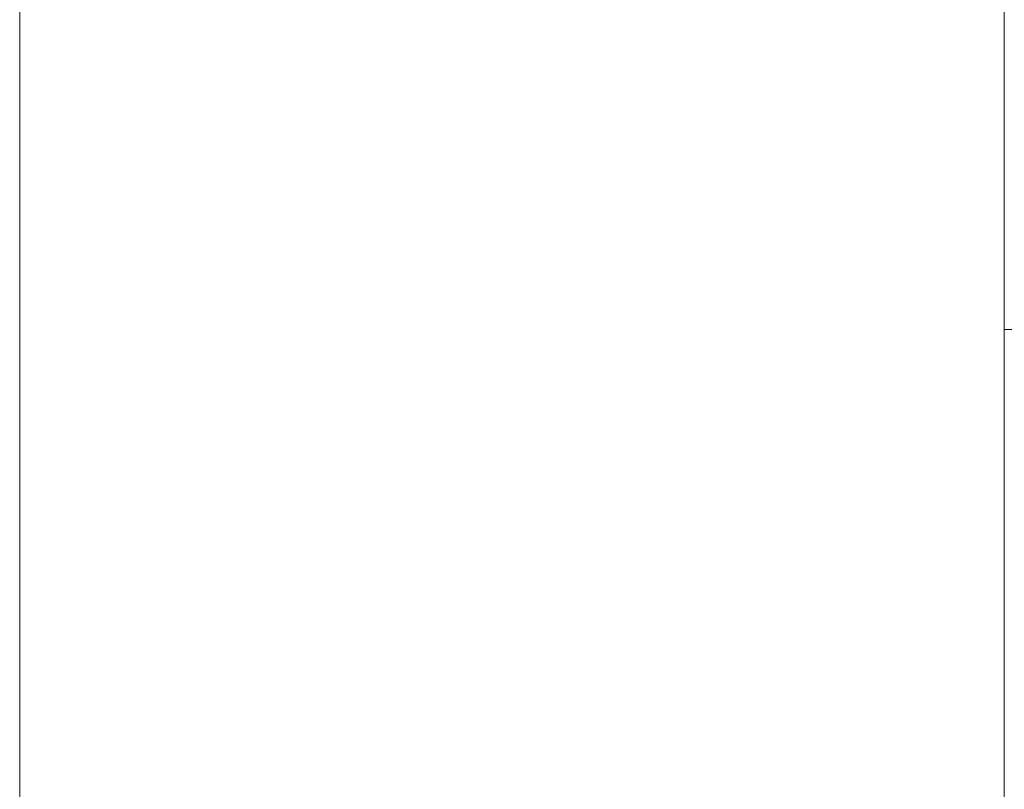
# Model space of a CAD drawing. Header units: millimetres. Extents: x -281 to 121694, y -16481 to 65128.
# Tile 27 of 256: x 19910 to 20810, y 13029 to 13734. Entities that reach past the tile are written whole.
import ezdxf

# ---------------------------------------------------------------- set-up
doc = ezdxf.new("R2010")
doc.units = ezdxf.units.MM
doc.layers.add('A--L$01A__Algemeen', color=7, linetype='Continuous', lineweight=5)
doc.layers.add('A--L82__LosseGebruikersInvent', color=1, linetype='Continuous', lineweight=5)

# ---------------------------------------------------------------- blocks, each defined once
blk = doc.blocks.new('NLRS_82_FU_UN_lab en spoel tafels_gen_kad - labtafel zonder onderkast dxbxh 900x1200x950-V231-L_80_ 14')
at = {"layer": 'A--L$01A__Algemeen'}
for p, q in [((600, 262.68), (-600, 262.68)), ((-600, 262.68), (-600, -637.32)), ((600, -637.32), (600, 262.68)), ((-600, -637.32), (600, -637.32))]:
    blk.add_line(p, q, dxfattribs=at)
blk = doc.blocks.new('NLRS_82_FU_UN_lab en spoel tafels_gen_kad - labtafel zonder onderkast dxbxh 900x1200x950-49224594-L_80_ 14')
at = {"layer": 'A--L$01A__Algemeen'}
for p, q in [((-300, 262.68), (-600, 262.68)), ((-600, 262.68), (-600, -637.32)), ((600, -637.32), (600, 262.68)), ((-600, -637.32), (600, -637.32))]:
    blk.add_line(p, q, dxfattribs=at)
blk = doc.blocks.new('NLRS_82_FU_UN_lab en spoel tafels_gen_kad - labtafel zonder onderkast dxbxh 900x1200x950-V294-L_80_ 14')
at = {"layer": 'A--L$01A__Algemeen'}
for p, q in [((600, 637.32), (-600, 637.32)), ((-600, 637.32), (-600, -262.68)), ((-600, -262.68), (600, -262.68))]:
    blk.add_line(p, q, dxfattribs=at)

msp = doc.modelspace()

# ---------------------------------------------------------------- block references
at = {"layer": 'A--L82__LosseGebruikersInvent'}
for name, p, rotation in [('NLRS_82_FU_UN_lab en spoel tafels_gen_kad - labtafel zonder onderkast dxbxh 900x1200x950-49224594-L_80_ 14', (21072.68, 14050), 90.00000000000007), ('NLRS_82_FU_UN_lab en spoel tafels_gen_kad - labtafel zonder onderkast dxbxh 900x1200x950-V294-L_80_ 14', (20547.32, 13150), 89.99999999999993), ('NLRS_82_FU_UN_lab en spoel tafels_gen_kad - labtafel zonder onderkast dxbxh 900x1200x950-V231-L_80_ 14', (21072.68, 12850), 90.00000000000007)]:
    msp.add_blockref(name, p, dxfattribs=dict(at, rotation=rotation))

doc.saveas('drawing.dxf')
